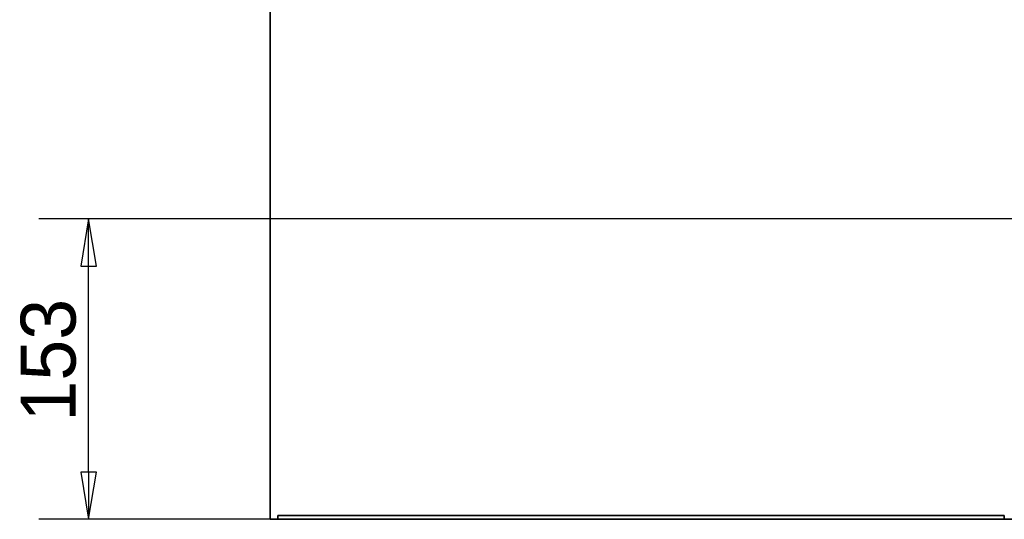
# Model space of a CAD drawing. Header units: millimetres. Extents: x 132 to 3320, y 40 to 2336.
# Tile 3 of 38: x 473 to 974, y 1190 to 1444. Entities that reach past the tile are written whole.
import ezdxf

# ---------------------------------------------------------------- set-up
doc = ezdxf.new("R2010")
doc.units = ezdxf.units.MM
doc.header["$LTSCALE"] = 8
doc.layers.add('Krawędzie widoczne(ISO)', color=7, linetype='Continuous', lineweight=35, true_color=0x262659)
doc.layers.add('Wymiary(ISO)', color=7, linetype='Continuous', lineweight=25, true_color=0x262659)
doc.styles.add('STANDARDDużyTekst', font='txt')
doc.dimstyles.new('X.XXX mała tolerancja', dxfattribs={"dimscale": 8, "dimtxt": 3.5, "dimasz": 3, "dimexe": 3.175, "dimexo": 0, "dimgap": 0.762, "dimtad": 1, "dimtoh": 1, "dimdec": 1, "dimrnd": 1e-08, "dimtxsty": 'STANDARDDużyTekst', "dimblk": 'Filled-2', "dimcen": 0.09, "dimdle": 10, "dimclrd": 256, "dimclre": 256, "dimclrt": 7, "dimadec": 1, "dimazin": 2, "dimtfac": 0.714286, "dimtdec": 3, "dimtmove": 0, "dimatfit": 3, "dimfxl": 1, "dimtolj": 1, "dimlwd": 25, "dimlwe": 25, "dimarcsym": 0})

# ---------------------------------------------------------------- blocks, each defined once
blk = doc.blocks.new('Filled-2')
at = {"color": 0}
for p, q in [((0, 0), (-1, 0.167)), ((-1, 0.167), (-1, -0.167)), ((-1, 0), (0, 0)), ((-1, -0.167), (0, 0))]:
    blk.add_line(p, q, dxfattribs=at)
at = {"color": 0, "flags": 128}
blk.add_lwpolyline([(-1, -0.167), (0, 0), (-1, 0.167), (-1, -0.167)], dxfattribs=at)
at = {"color": 0}
blk.add_solid([(-1, -0.167), (0, 0), (-1, 0.167), (-1, -0.167)], dxfattribs=at)
blk = doc.blocks.new('*D24')
at = {"layer": 'Defpoints', "color": 0, "linetype": 'Continuous', "transparency": 16777216}
for p in [(507.58, 1342.64), (992.08, 1342.64), (987.08, 1189.64)]:
    blk.add_point(p, dxfattribs=at)
at = {"layer": 'Wymiary(ISO)', "color": 179, "linetype": 'Continuous', "lineweight": 25, "true_color": 0x262658, "transparency": 16777216}
for p, q in [((992.08, 1342.64), (482.18, 1342.64)), ((507.58, 1213.64), (507.58, 1318.64)), ((987.08, 1189.64), (482.18, 1189.64))]:
    blk.add_line(p, q, dxfattribs=at)
at = {"layer": 'Wymiary(ISO)', "color": 179, "linetype": 'Continuous', "lineweight": 25, "true_color": 0x262658, "transparency": 16777216, "xscale": 24, "yscale": 24, "zscale": 24}
for p, rotation in [((507.58, 1342.64), 90), ((507.58, 1189.64), 270)]:
    blk.add_blockref('Filled-2', p, dxfattribs=dict(at, rotation=rotation))
at = {"layer": 'Wymiary(ISO)', "color": 7, "linetype": 'Continuous', "lineweight": 25, "transparency": 16777216, "insert": (473, 1239.45), "char_height": 28, "attachment_point": 1, "rotation": 90, "style": 'STANDARDDużyTekst'}
blk.add_mtext('\\A1;153', dxfattribs=at)

msp = doc.modelspace()

# ---------------------------------------------------------------- linework, layer by layer
at = {"layer": 'Krawędzie widoczne(ISO)'}
for p, q in [((600.085, 1189.637), (600.085, 1497.637)), ((600.085, 1189.637), (604.085, 1189.637)), ((604.085, 1191.637), (604.085, 1189.637)), ((604.085, 1191.637), (974.085, 1191.637)), ((604.085, 1189.637), (974.085, 1189.637)), ((974.085, 1189.637), (974.085, 1191.637)), ((974.085, 1189.637), (978.085, 1189.637))]:
    msp.add_line(p, q, dxfattribs=at)

# ---------------------------------------------------------------- dimensions: what is measured, and where the dimension line sits
at = {"layer": 'Wymiary(ISO)', "color": 179, "linetype": 'Continuous', "lineweight": 25, "true_color": 0x262658}
dim = msp.add_linear_dim(base=(507.585, 1342.637), p1=(987.085, 1189.637), p2=(992.085, 1342.637), angle=90, dimstyle='X.XXX mała tolerancja', override={"dimgap": 0.762, "dimtoh": 0, "dimdec": 1, "dimtol": 0, "dimlim": 0, "dimtp": 0, "dimtm": 0, "dimtdec": 3, "dimtofl": 0, "dimatfit": 1}, dxfattribs=at)
dim.commit()
dim.dimension.update_dxf_attribs({"geometry": '*D24', "text_midpoint": (507.585, 1265.977), "dimtype": 160})

doc.saveas('drawing.dxf')
